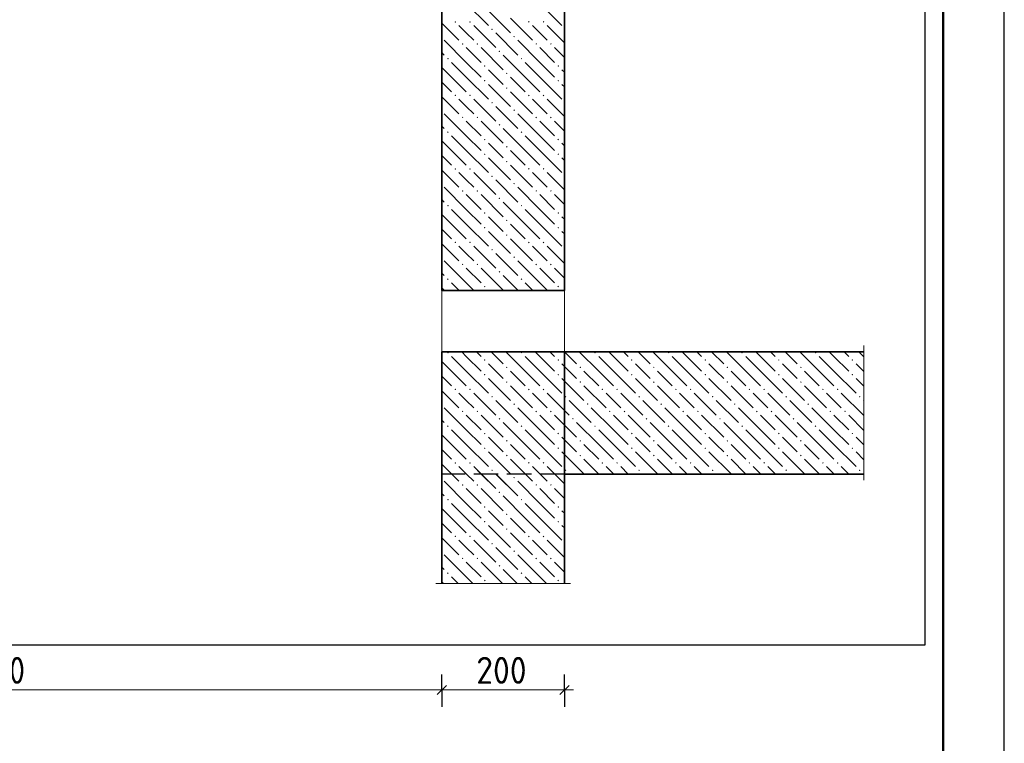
# Model space of a CAD drawing. Header units: millimetres. Extents: x 0 to 21000, y 0 to 14855.
# Tile 20 of 25: x 16983 to 21000, y 6987 to 9941. Entities that reach past the tile are written whole.
import ezdxf

# ---------------------------------------------------------------- set-up
doc = ezdxf.new("R2010")
doc.units = ezdxf.units.MM
doc.linetypes.add('______2', pattern=[135, 100, -35])
doc.layers.add('Standard', color=7, linetype='Continuous', lineweight=25)
doc.layers.add('Размерная линия_ общее', color=7, linetype='Continuous', lineweight=13)
doc.layers.add('ЖБ Перекрытие верхний уровень', color=7, linetype='Continuous', lineweight=25, true_color=0xe0e0ff)
doc.layers.add('ЖБ Стена верхний уровень', color=7, linetype='Continuous', lineweight=25, true_color=0x006e00)
doc.layers.add('Размерная выноска', color=7, linetype='Continuous')
doc.styles.add('ISOCPEUR', font='txt')

msp = doc.modelspace()

# ---------------------------------------------------------------- hatches: boundary and pattern name
at = {"layer": 'ЖБ Перекрытие верхний уровень', "linetype": 'Continuous', "lineweight": 18, "transparency": 33554687}
for points in [[(18726.8, 8581.9), (18730, 8585.2), (18733.3, 8581.9), (18730, 8578.7)], [(19026.8, 8581.9), (19030, 8585.2), (19033.3, 8581.9), (19030, 8578.7)], [(19326.8, 8581.9), (19330, 8585.2), (19333.3, 8581.9), (19330, 8578.7)], [(19626.8, 8581.9), (19630, 8585.2), (19633.3, 8581.9), (19630, 8578.7)], [(19926.8, 8581.9), (19930, 8585.2), (19933.3, 8581.9), (19930, 8578.7)], [(20226.8, 8581.9), (20230, 8585.2), (20233.3, 8581.9), (20230, 8578.7)], [(18876.8, 8551.9), (18880, 8555.2), (18883.3, 8551.9), (18880, 8548.7)], [(18966.8, 8521.9), (18970, 8525.2), (18973.3, 8521.9), (18970, 8518.7)], [(19176.8, 8551.9), (19180, 8555.2), (19183.3, 8551.9), (19180, 8548.7)], [(19266.8, 8521.9), (19270, 8525.2), (19273.3, 8521.9), (19270, 8518.7)], [(19476.8, 8551.9), (19480, 8555.2), (19483.3, 8551.9), (19480, 8548.7)], [(19566.8, 8521.9), (19570, 8525.2), (19573.3, 8521.9), (19570, 8518.7)], [(19776.8, 8551.9), (19780, 8555.2), (19783.3, 8551.9), (19780, 8548.7)], [(19866.8, 8521.9), (19870, 8525.2), (19873.3, 8521.9), (19870, 8518.7)], [(20076.8, 8551.9), (20080, 8555.2), (20083.3, 8551.9), (20080, 8548.7)], [(20166.8, 8521.9), (20170, 8525.2), (20173.3, 8521.9), (20170, 8518.7)], [(20376.8, 8551.9), (20380, 8555.2), (20383.3, 8551.9), (20380, 8548.7)], [(18876.8, 8491.9), (18880, 8495.2), (18883.3, 8491.9), (18880, 8488.7)], [(19176.8, 8491.9), (19180, 8495.2), (19183.3, 8491.9), (19180, 8488.7)], [(19476.8, 8491.9), (19480, 8495.2), (19483.3, 8491.9), (19480, 8488.7)], [(19776.8, 8491.9), (19780, 8495.2), (19783.3, 8491.9), (19780, 8488.7)], [(20076.8, 8491.9), (20080, 8495.2), (20083.3, 8491.9), (20080, 8488.7)], [(20376.8, 8491.9), (20380, 8495.2), (20383.3, 8491.9), (20380, 8488.7)], [(18966.8, 8461.9), (18970, 8465.2), (18973.3, 8461.9), (18970, 8458.7)], [(19266.8, 8461.9), (19270, 8465.2), (19273.3, 8461.9), (19270, 8458.7)], [(19566.8, 8461.9), (19570, 8465.2), (19573.3, 8461.9), (19570, 8458.7)], [(19866.8, 8461.9), (19870, 8465.2), (19873.3, 8461.9), (19870, 8458.7)], [(20166.8, 8461.9), (20170, 8465.2), (20173.3, 8461.9), (20170, 8458.7)], [(18756.8, 8431.9), (18760, 8435.2), (18763.3, 8431.9), (18760, 8428.7)], [(18816.8, 8431.9), (18820, 8435.2), (18823.3, 8431.9), (18820, 8428.7)], [(18906.8, 8401.9), (18910, 8405.2), (18913.3, 8401.9), (18910, 8398.7)], [(19056.8, 8431.9), (19060, 8435.2), (19063.3, 8431.9), (19060, 8428.7)], [(19116.8, 8431.9), (19120, 8435.2), (19123.3, 8431.9), (19120, 8428.7)], [(19206.8, 8401.9), (19210, 8405.2), (19213.3, 8401.9), (19210, 8398.7)], [(19356.8, 8431.9), (19360, 8435.2), (19363.3, 8431.9), (19360, 8428.7)], [(19416.8, 8431.9), (19420, 8435.2), (19423.3, 8431.9), (19420, 8428.7)], [(19506.8, 8401.9), (19510, 8405.2), (19513.3, 8401.9), (19510, 8398.7)], [(19656.8, 8431.9), (19660, 8435.2), (19663.3, 8431.9), (19660, 8428.7)], [(19716.8, 8431.9), (19720, 8435.2), (19723.3, 8431.9), (19720, 8428.7)], [(19806.8, 8401.9), (19810, 8405.2), (19813.3, 8401.9), (19810, 8398.7)], [(19956.8, 8431.9), (19960, 8435.2), (19963.3, 8431.9), (19960, 8428.7)], [(20016.8, 8431.9), (20020, 8435.2), (20023.3, 8431.9), (20020, 8428.7)], [(20106.8, 8401.9), (20110, 8405.2), (20113.3, 8401.9), (20110, 8398.7)], [(20256.8, 8431.9), (20260, 8435.2), (20263.3, 8431.9), (20260, 8428.7)], [(20316.8, 8431.9), (20320, 8435.2), (20323.3, 8431.9), (20320, 8428.7)], [(20406.8, 8401.9), (20410, 8405.2), (20413.3, 8401.9), (20410, 8398.7)], [(18996.8, 8371.9), (19000, 8375.2), (19003.3, 8371.9), (19000, 8368.7)], [(19296.8, 8371.9), (19300, 8375.2), (19303.3, 8371.9), (19300, 8368.7)], [(19596.8, 8371.9), (19600, 8375.2), (19603.3, 8371.9), (19600, 8368.7)], [(19896.8, 8371.9), (19900, 8375.2), (19903.3, 8371.9), (19900, 8368.7)], [(20196.8, 8371.9), (20200, 8375.2), (20203.3, 8371.9), (20200, 8368.7)], [(18786.8, 8341.9), (18790, 8345.2), (18793.3, 8341.9), (18790, 8338.7)], [(18846.8, 8341.9), (18850, 8345.2), (18853.3, 8341.9), (18850, 8338.7)], [(19086.8, 8341.9), (19090, 8345.2), (19093.3, 8341.9), (19090, 8338.7)], [(19146.8, 8341.9), (19150, 8345.2), (19153.3, 8341.9), (19150, 8338.7)], [(19386.8, 8341.9), (19390, 8345.2), (19393.3, 8341.9), (19390, 8338.7)], [(19446.8, 8341.9), (19450, 8345.2), (19453.3, 8341.9), (19450, 8338.7)], [(19686.8, 8341.9), (19690, 8345.2), (19693.3, 8341.9), (19690, 8338.7)], [(19746.8, 8341.9), (19750, 8345.2), (19753.3, 8341.9), (19750, 8338.7)], [(19986.8, 8341.9), (19990, 8345.2), (19993.3, 8341.9), (19990, 8338.7)], [(20046.8, 8341.9), (20050, 8345.2), (20053.3, 8341.9), (20050, 8338.7)], [(20286.8, 8341.9), (20290, 8345.2), (20293.3, 8341.9), (20290, 8338.7)], [(20346.8, 8341.9), (20350, 8345.2), (20353.3, 8341.9), (20350, 8338.7)], [(18726.8, 8281.9), (18730, 8285.2), (18733.3, 8281.9), (18730, 8278.7)], [(18936.8, 8311.9), (18940, 8315.2), (18943.3, 8311.9), (18940, 8308.7)], [(19026.8, 8281.9), (19030, 8285.2), (19033.3, 8281.9), (19030, 8278.7)], [(19236.8, 8311.9), (19240, 8315.2), (19243.3, 8311.9), (19240, 8308.7)], [(19326.8, 8281.9), (19330, 8285.2), (19333.3, 8281.9), (19330, 8278.7)], [(19536.8, 8311.9), (19540, 8315.2), (19543.3, 8311.9), (19540, 8308.7)], [(19626.8, 8281.9), (19630, 8285.2), (19633.3, 8281.9), (19630, 8278.7)], [(19836.8, 8311.9), (19840, 8315.2), (19843.3, 8311.9), (19840, 8308.7)], [(19926.8, 8281.9), (19930, 8285.2), (19933.3, 8281.9), (19930, 8278.7)], [(20136.8, 8311.9), (20140, 8315.2), (20143.3, 8311.9), (20140, 8308.7)], [(20226.8, 8281.9), (20230, 8285.2), (20233.3, 8281.9), (20230, 8278.7)], [(18876.8, 8251.9), (18880, 8255.2), (18883.3, 8251.9), (18880, 8248.7)], [(19176.8, 8251.9), (19180, 8255.2), (19183.3, 8251.9), (19180, 8248.7)], [(19476.8, 8251.9), (19480, 8255.2), (19483.3, 8251.9), (19480, 8248.7)], [(19776.8, 8251.9), (19780, 8255.2), (19783.3, 8251.9), (19780, 8248.7)], [(20076.8, 8251.9), (20080, 8255.2), (20083.3, 8251.9), (20080, 8248.7)], [(20376.8, 8251.9), (20380, 8255.2), (20383.3, 8251.9), (20380, 8248.7)], [(18966.8, 8221.9), (18970, 8225.2), (18973.3, 8221.9), (18970, 8218.7)], [(19266.8, 8221.9), (19270, 8225.2), (19273.3, 8221.9), (19270, 8218.7)], [(19566.8, 8221.9), (19570, 8225.2), (19573.3, 8221.9), (19570, 8218.7)], [(19866.8, 8221.9), (19870, 8225.2), (19873.3, 8221.9), (19870, 8218.7)], [(20166.8, 8221.9), (20170, 8225.2), (20173.3, 8221.9), (20170, 8218.7)], [(18876.8, 8191.9), (18880, 8195.2), (18883.3, 8191.9), (18880, 8188.7)], [(18966.8, 8161.9), (18970, 8165.2), (18973.3, 8161.9), (18970, 8158.7)], [(19176.8, 8191.9), (19180, 8195.2), (19183.3, 8191.9), (19180, 8188.7)], [(19266.8, 8161.9), (19270, 8165.2), (19273.3, 8161.9), (19270, 8158.7)], [(19476.8, 8191.9), (19480, 8195.2), (19483.3, 8191.9), (19480, 8188.7)], [(19566.8, 8161.9), (19570, 8165.2), (19573.3, 8161.9), (19570, 8158.7)], [(19776.8, 8191.9), (19780, 8195.2), (19783.3, 8191.9), (19780, 8188.7)], [(19866.8, 8161.9), (19870, 8165.2), (19873.3, 8161.9), (19870, 8158.7)], [(20076.8, 8191.9), (20080, 8195.2), (20083.3, 8191.9), (20080, 8188.7)], [(20166.8, 8161.9), (20170, 8165.2), (20173.3, 8161.9), (20170, 8158.7)], [(20376.8, 8191.9), (20380, 8195.2), (20383.3, 8191.9), (20380, 8188.7)], [(18756.8, 8131.9), (18760, 8135.2), (18763.3, 8131.9), (18760, 8128.7)], [(18816.8, 8131.9), (18820, 8135.2), (18823.3, 8131.9), (18820, 8128.7)], [(19056.8, 8131.9), (19060, 8135.2), (19063.3, 8131.9), (19060, 8128.7)], [(19116.8, 8131.9), (19120, 8135.2), (19123.3, 8131.9), (19120, 8128.7)], [(19356.8, 8131.9), (19360, 8135.2), (19363.3, 8131.9), (19360, 8128.7)], [(19416.8, 8131.9), (19420, 8135.2), (19423.3, 8131.9), (19420, 8128.7)], [(19656.8, 8131.9), (19660, 8135.2), (19663.3, 8131.9), (19660, 8128.7)], [(19716.8, 8131.9), (19720, 8135.2), (19723.3, 8131.9), (19720, 8128.7)], [(19956.8, 8131.9), (19960, 8135.2), (19963.3, 8131.9), (19960, 8128.7)], [(20016.8, 8131.9), (20020, 8135.2), (20023.3, 8131.9), (20020, 8128.7)], [(20256.8, 8131.9), (20260, 8135.2), (20263.3, 8131.9), (20260, 8128.7)], [(20316.8, 8131.9), (20320, 8135.2), (20323.3, 8131.9), (20320, 8128.7)], [(18906.8, 8101.9), (18910, 8105.2), (18913.3, 8101.9), (18910, 8098.7)], [(19206.8, 8101.9), (19210, 8105.2), (19213.3, 8101.9), (19210, 8098.7)], [(19506.8, 8101.9), (19510, 8105.2), (19513.3, 8101.9), (19510, 8098.7)], [(19806.8, 8101.9), (19810, 8105.2), (19813.3, 8101.9), (19810, 8098.7)], [(20106.8, 8101.9), (20110, 8105.2), (20113.3, 8101.9), (20110, 8098.7)], [(20406.8, 8101.9), (20410, 8105.2), (20413.3, 8101.9), (20410, 8098.7)]]:
    msp.add_hatch(color=7, dxfattribs=at).paths.add_polyline_path(points, flags=16)
at = {"layer": 'ЖБ Стена верхний уровень', "linetype": 'Continuous', "lineweight": 18, "transparency": 33554687}
for points in [[(18756.8, 9931.9), (18760, 9935.2), (18763.3, 9931.9), (18760, 9928.7)], [(18816.8, 9931.9), (18820, 9935.2), (18823.3, 9931.9), (18820, 9928.7)], [(19056.8, 9931.9), (19060, 9935.2), (19063.3, 9931.9), (19060, 9928.7)], [(19116.8, 9931.9), (19120, 9935.2), (19123.3, 9931.9), (19120, 9928.7)], [(18906.8, 9901.9), (18910, 9905.2), (18913.3, 9901.9), (18910, 9898.7)], [(18786.8, 9841.9), (18790, 9845.2), (18793.3, 9841.9), (18790, 9838.7)], [(18846.8, 9841.9), (18850, 9845.2), (18853.3, 9841.9), (18850, 9838.7)], [(18996.8, 9871.9), (19000, 9875.2), (19003.3, 9871.9), (19000, 9868.7)], [(19086.8, 9841.9), (19090, 9845.2), (19093.3, 9841.9), (19090, 9838.7)], [(19146.8, 9841.9), (19150, 9845.2), (19153.3, 9841.9), (19150, 9838.7)], [(18936.8, 9811.9), (18940, 9815.2), (18943.3, 9811.9), (18940, 9808.7)], [(18726.8, 9781.9), (18730, 9785.2), (18733.3, 9781.9), (18730, 9778.7)], [(19026.8, 9781.9), (19030, 9785.2), (19033.3, 9781.9), (19030, 9778.7)], [(18876.8, 9751.9), (18880, 9755.2), (18883.3, 9751.9), (18880, 9748.7)], [(18966.8, 9721.9), (18970, 9725.2), (18973.3, 9721.9), (18970, 9718.7)], [(19176.8, 9751.9), (19180, 9755.2), (19183.3, 9751.9), (19180, 9748.7)], [(18876.8, 9691.9), (18880, 9695.2), (18883.3, 9691.9), (18880, 9688.7)], [(19176.8, 9691.9), (19180, 9695.2), (19183.3, 9691.9), (19180, 9688.7)], [(18966.8, 9661.9), (18970, 9665.2), (18973.3, 9661.9), (18970, 9658.7)], [(18756.8, 9631.9), (18760, 9635.2), (18763.3, 9631.9), (18760, 9628.7)], [(18816.8, 9631.9), (18820, 9635.2), (18823.3, 9631.9), (18820, 9628.7)], [(18906.8, 9601.9), (18910, 9605.2), (18913.3, 9601.9), (18910, 9598.7)], [(19056.8, 9631.9), (19060, 9635.2), (19063.3, 9631.9), (19060, 9628.7)], [(19116.8, 9631.9), (19120, 9635.2), (19123.3, 9631.9), (19120, 9628.7)], [(18996.8, 9571.9), (19000, 9575.2), (19003.3, 9571.9), (19000, 9568.7)], [(18786.8, 9541.9), (18790, 9545.2), (18793.3, 9541.9), (18790, 9538.7)], [(18846.8, 9541.9), (18850, 9545.2), (18853.3, 9541.9), (18850, 9538.7)], [(19086.8, 9541.9), (19090, 9545.2), (19093.3, 9541.9), (19090, 9538.7)], [(19146.8, 9541.9), (19150, 9545.2), (19153.3, 9541.9), (19150, 9538.7)], [(18726.8, 9481.9), (18730, 9485.2), (18733.3, 9481.9), (18730, 9478.7)], [(18936.8, 9511.9), (18940, 9515.2), (18943.3, 9511.9), (18940, 9508.7)], [(19026.8, 9481.9), (19030, 9485.2), (19033.3, 9481.9), (19030, 9478.7)], [(18876.8, 9451.9), (18880, 9455.2), (18883.3, 9451.9), (18880, 9448.7)], [(19176.8, 9451.9), (19180, 9455.2), (19183.3, 9451.9), (19180, 9448.7)], [(18966.8, 9421.9), (18970, 9425.2), (18973.3, 9421.9), (18970, 9418.7)], [(18876.8, 9391.9), (18880, 9395.2), (18883.3, 9391.9), (18880, 9388.7)], [(18966.8, 9361.9), (18970, 9365.2), (18973.3, 9361.9), (18970, 9358.7)], [(19176.8, 9391.9), (19180, 9395.2), (19183.3, 9391.9), (19180, 9388.7)], [(18756.8, 9331.9), (18760, 9335.2), (18763.3, 9331.9), (18760, 9328.7)], [(18816.8, 9331.9), (18820, 9335.2), (18823.3, 9331.9), (18820, 9328.7)], [(19056.8, 9331.9), (19060, 9335.2), (19063.3, 9331.9), (19060, 9328.7)], [(19116.8, 9331.9), (19120, 9335.2), (19123.3, 9331.9), (19120, 9328.7)], [(18906.8, 9301.9), (18910, 9305.2), (18913.3, 9301.9), (18910, 9298.7)], [(18786.8, 9241.9), (18790, 9245.2), (18793.3, 9241.9), (18790, 9238.7)], [(18846.8, 9241.9), (18850, 9245.2), (18853.3, 9241.9), (18850, 9238.7)], [(18996.8, 9271.9), (19000, 9275.2), (19003.3, 9271.9), (19000, 9268.7)], [(19086.8, 9241.9), (19090, 9245.2), (19093.3, 9241.9), (19090, 9238.7)], [(19146.8, 9241.9), (19150, 9245.2), (19153.3, 9241.9), (19150, 9238.7)], [(18936.8, 9211.9), (18940, 9215.2), (18943.3, 9211.9), (18940, 9208.7)], [(18726.8, 9181.9), (18730, 9185.2), (18733.3, 9181.9), (18730, 9178.7)], [(19026.8, 9181.9), (19030, 9185.2), (19033.3, 9181.9), (19030, 9178.7)], [(18876.8, 9151.9), (18880, 9155.2), (18883.3, 9151.9), (18880, 9148.7)], [(18966.8, 9121.9), (18970, 9125.2), (18973.3, 9121.9), (18970, 9118.7)], [(19176.8, 9151.9), (19180, 9155.2), (19183.3, 9151.9), (19180, 9148.7)], [(18876.8, 9091.9), (18880, 9095.2), (18883.3, 9091.9), (18880, 9088.7)], [(19176.8, 9091.9), (19180, 9095.2), (19183.3, 9091.9), (19180, 9088.7)], [(18966.8, 9061.9), (18970, 9065.2), (18973.3, 9061.9), (18970, 9058.7)], [(18756.8, 9031.9), (18760, 9035.2), (18763.3, 9031.9), (18760, 9028.7)], [(18816.8, 9031.9), (18820, 9035.2), (18823.3, 9031.9), (18820, 9028.7)], [(18906.8, 9001.9), (18910, 9005.2), (18913.3, 9001.9), (18910, 8998.7)], [(19056.8, 9031.9), (19060, 9035.2), (19063.3, 9031.9), (19060, 9028.7)], [(19116.8, 9031.9), (19120, 9035.2), (19123.3, 9031.9), (19120, 9028.7)], [(18996.8, 8971.9), (19000, 8975.2), (19003.3, 8971.9), (19000, 8968.7)], [(18786.8, 8941.9), (18790, 8945.2), (18793.3, 8941.9), (18790, 8938.7)], [(18846.8, 8941.9), (18850, 8945.2), (18853.3, 8941.9), (18850, 8938.7)], [(19086.8, 8941.9), (19090, 8945.2), (19093.3, 8941.9), (19090, 8938.7)], [(19146.8, 8941.9), (19150, 8945.2), (19153.3, 8941.9), (19150, 8938.7)], [(18726.8, 8881.9), (18730, 8885.2), (18733.3, 8881.9), (18730, 8878.7)], [(18936.8, 8911.9), (18940, 8915.2), (18943.3, 8911.9), (18940, 8908.7)], [(19026.8, 8881.9), (19030, 8885.2), (19033.3, 8881.9), (19030, 8878.7)], [(18876.8, 8851.9), (18880, 8855.2), (18883.3, 8851.9), (18880, 8848.7)], [(19176.8, 8851.9), (19180, 8855.2), (19183.3, 8851.9), (19180, 8848.7)], [(18726.8, 8581.9), (18730, 8585.2), (18733.3, 8581.9), (18730, 8578.7)], [(19026.8, 8581.9), (19030, 8585.2), (19033.3, 8581.9), (19030, 8578.7)], [(18876.8, 8551.9), (18880, 8555.2), (18883.3, 8551.9), (18880, 8548.7)], [(18966.8, 8521.9), (18970, 8525.2), (18973.3, 8521.9), (18970, 8518.7)], [(19176.8, 8551.9), (19180, 8555.2), (19183.3, 8551.9), (19180, 8548.7)], [(18876.8, 8491.9), (18880, 8495.2), (18883.3, 8491.9), (18880, 8488.7)], [(19176.8, 8491.9), (19180, 8495.2), (19183.3, 8491.9), (19180, 8488.7)], [(18966.8, 8461.9), (18970, 8465.2), (18973.3, 8461.9), (18970, 8458.7)], [(18756.8, 8431.9), (18760, 8435.2), (18763.3, 8431.9), (18760, 8428.7)], [(18816.8, 8431.9), (18820, 8435.2), (18823.3, 8431.9), (18820, 8428.7)], [(18906.8, 8401.9), (18910, 8405.2), (18913.3, 8401.9), (18910, 8398.7)], [(19056.8, 8431.9), (19060, 8435.2), (19063.3, 8431.9), (19060, 8428.7)], [(19116.8, 8431.9), (19120, 8435.2), (19123.3, 8431.9), (19120, 8428.7)], [(18996.8, 8371.9), (19000, 8375.2), (19003.3, 8371.9), (19000, 8368.7)], [(18786.8, 8341.9), (18790, 8345.2), (18793.3, 8341.9), (18790, 8338.7)], [(18846.8, 8341.9), (18850, 8345.2), (18853.3, 8341.9), (18850, 8338.7)], [(19086.8, 8341.9), (19090, 8345.2), (19093.3, 8341.9), (19090, 8338.7)], [(19146.8, 8341.9), (19150, 8345.2), (19153.3, 8341.9), (19150, 8338.7)], [(18726.8, 8281.9), (18730, 8285.2), (18733.3, 8281.9), (18730, 8278.7)], [(18936.8, 8311.9), (18940, 8315.2), (18943.3, 8311.9), (18940, 8308.7)], [(19026.8, 8281.9), (19030, 8285.2), (19033.3, 8281.9), (19030, 8278.7)], [(18876.8, 8251.9), (18880, 8255.2), (18883.3, 8251.9), (18880, 8248.7)], [(19176.8, 8251.9), (19180, 8255.2), (19183.3, 8251.9), (19180, 8248.7)], [(18966.8, 8221.9), (18970, 8225.2), (18973.3, 8221.9), (18970, 8218.7)], [(18876.8, 8191.9), (18880, 8195.2), (18883.3, 8191.9), (18880, 8188.7)], [(18966.8, 8161.9), (18970, 8165.2), (18973.3, 8161.9), (18970, 8158.7)], [(19176.8, 8191.9), (19180, 8195.2), (19183.3, 8191.9), (19180, 8188.7)], [(18756.8, 8131.9), (18760, 8135.2), (18763.3, 8131.9), (18760, 8128.7)], [(18816.8, 8131.9), (18820, 8135.2), (18823.3, 8131.9), (18820, 8128.7)], [(19056.8, 8131.9), (19060, 8135.2), (19063.3, 8131.9), (19060, 8128.7)], [(19116.8, 8131.9), (19120, 8135.2), (19123.3, 8131.9), (19120, 8128.7)], [(18906.8, 8101.9), (18910, 8105.2), (18913.3, 8101.9), (18910, 8098.7)], [(18996.8, 8071.9), (19000, 8075.2), (19003.3, 8071.9), (19000, 8068.7)], [(18996.8, 8071.9), (19000, 8075.2), (19003.3, 8071.9), (19000, 8068.7)], [(18786.8, 8041.9), (18790, 8045.2), (18793.3, 8041.9), (18790, 8038.7)], [(18786.8, 8041.9), (18790, 8045.2), (18793.3, 8041.9), (18790, 8038.7)], [(18846.8, 8041.9), (18850, 8045.2), (18853.3, 8041.9), (18850, 8038.7)], [(18846.8, 8041.9), (18850, 8045.2), (18853.3, 8041.9), (18850, 8038.7)], [(19086.8, 8041.9), (19090, 8045.2), (19093.3, 8041.9), (19090, 8038.7)], [(19086.8, 8041.9), (19090, 8045.2), (19093.3, 8041.9), (19090, 8038.7)], [(19146.8, 8041.9), (19150, 8045.2), (19153.3, 8041.9), (19150, 8038.7)], [(19146.8, 8041.9), (19150, 8045.2), (19153.3, 8041.9), (19150, 8038.7)], [(18936.8, 8011.9), (18940, 8015.2), (18943.3, 8011.9), (18940, 8008.7)], [(18936.8, 8011.9), (18940, 8015.2), (18943.3, 8011.9), (18940, 8008.7)], [(18726.8, 7981.9), (18730, 7985.2), (18733.3, 7981.9), (18730, 7978.7)], [(18726.8, 7981.9), (18730, 7985.2), (18733.3, 7981.9), (18730, 7978.7)], [(18876.8, 7951.9), (18880, 7955.2), (18883.3, 7951.9), (18880, 7948.7)], [(18876.8, 7951.9), (18880, 7955.2), (18883.3, 7951.9), (18880, 7948.7)], [(19026.8, 7981.9), (19030, 7985.2), (19033.3, 7981.9), (19030, 7978.7)], [(19026.8, 7981.9), (19030, 7985.2), (19033.3, 7981.9), (19030, 7978.7)], [(19176.8, 7951.9), (19180, 7955.2), (19183.3, 7951.9), (19180, 7948.7)], [(19176.8, 7951.9), (19180, 7955.2), (19183.3, 7951.9), (19180, 7948.7)], [(18966.8, 7921.9), (18970, 7925.2), (18973.3, 7921.9), (18970, 7918.7)], [(18966.8, 7921.9), (18970, 7925.2), (18973.3, 7921.9), (18970, 7918.7)], [(18876.8, 7891.9), (18880, 7895.2), (18883.3, 7891.9), (18880, 7888.7)], [(18876.8, 7891.9), (18880, 7895.2), (18883.3, 7891.9), (18880, 7888.7)], [(19176.8, 7891.9), (19180, 7895.2), (19183.3, 7891.9), (19180, 7888.7)], [(19176.8, 7891.9), (19180, 7895.2), (19183.3, 7891.9), (19180, 7888.7)], [(18756.8, 7831.9), (18760, 7835.2), (18763.3, 7831.9), (18760, 7828.7)], [(18756.8, 7831.9), (18760, 7835.2), (18763.3, 7831.9), (18760, 7828.7)], [(18816.8, 7831.9), (18820, 7835.2), (18823.3, 7831.9), (18820, 7828.7)], [(18816.8, 7831.9), (18820, 7835.2), (18823.3, 7831.9), (18820, 7828.7)], [(18966.8, 7861.9), (18970, 7865.2), (18973.3, 7861.9), (18970, 7858.7)], [(18966.8, 7861.9), (18970, 7865.2), (18973.3, 7861.9), (18970, 7858.7)], [(19056.8, 7831.9), (19060, 7835.2), (19063.3, 7831.9), (19060, 7828.7)], [(19056.8, 7831.9), (19060, 7835.2), (19063.3, 7831.9), (19060, 7828.7)], [(19116.8, 7831.9), (19120, 7835.2), (19123.3, 7831.9), (19120, 7828.7)], [(19116.8, 7831.9), (19120, 7835.2), (19123.3, 7831.9), (19120, 7828.7)], [(18906.8, 7801.9), (18910, 7805.2), (18913.3, 7801.9), (18910, 7798.7)], [(18906.8, 7801.9), (18910, 7805.2), (18913.3, 7801.9), (18910, 7798.7)], [(18996.8, 7771.9), (19000, 7775.2), (19003.3, 7771.9), (19000, 7768.7)], [(18996.8, 7771.9), (19000, 7775.2), (19003.3, 7771.9), (19000, 7768.7)], [(18786.8, 7741.9), (18790, 7745.2), (18793.3, 7741.9), (18790, 7738.7)], [(18786.8, 7741.9), (18790, 7745.2), (18793.3, 7741.9), (18790, 7738.7)], [(18846.8, 7741.9), (18850, 7745.2), (18853.3, 7741.9), (18850, 7738.7)], [(18846.8, 7741.9), (18850, 7745.2), (18853.3, 7741.9), (18850, 7738.7)], [(18936.8, 7711.9), (18940, 7715.2), (18943.3, 7711.9), (18940, 7708.7)], [(18936.8, 7711.9), (18940, 7715.2), (18943.3, 7711.9), (18940, 7708.7)], [(19086.8, 7741.9), (19090, 7745.2), (19093.3, 7741.9), (19090, 7738.7)], [(19086.8, 7741.9), (19090, 7745.2), (19093.3, 7741.9), (19090, 7738.7)], [(19146.8, 7741.9), (19150, 7745.2), (19153.3, 7741.9), (19150, 7738.7)], [(19146.8, 7741.9), (19150, 7745.2), (19153.3, 7741.9), (19150, 7738.7)], [(18726.8, 7681.9), (18730, 7685.2), (18733.3, 7681.9), (18730, 7678.7)], [(18726.8, 7681.9), (18730, 7685.2), (18733.3, 7681.9), (18730, 7678.7)], [(19026.8, 7681.9), (19030, 7685.2), (19033.3, 7681.9), (19030, 7678.7)], [(19026.8, 7681.9), (19030, 7685.2), (19033.3, 7681.9), (19030, 7678.7)], [(18876.8, 7651.9), (18880, 7655.2), (18883.3, 7651.9), (18880, 7648.7)], [(18876.8, 7651.9), (18880, 7655.2), (18883.3, 7651.9), (18880, 7648.7)], [(19176.8, 7651.9), (19180, 7655.2), (19183.3, 7651.9), (19180, 7648.7)], [(19176.8, 7651.9), (19180, 7655.2), (19183.3, 7651.9), (19180, 7648.7)]]:
    msp.add_hatch(color=7, dxfattribs=at).paths.add_polyline_path(points, flags=16)

# ---------------------------------------------------------------- linework, layer by layer
at = {"layer": 'Standard', "color": 7, "linetype": 'Continuous', "lineweight": 13, "transparency": 33554687}
msp.add_lwpolyline([(0, 14855), (0, 1100), (21000, 1100), (21000, 14855)], dxfattribs=at)
at = {"layer": 'Standard', "color": 7, "linetype": 'Continuous', "lineweight": 25, "transparency": 33554687}
msp.add_lwpolyline([(0, 0), (21000, 0), (21000, 14850), (0, 14850), (0, 0)], close=True, dxfattribs=at)
at = {"layer": 'Standard', "color": 7, "linetype": 'Continuous', "lineweight": 50, "transparency": 33554687}
msp.add_lwpolyline([(1000, 14600), (20750, 14600), (20750, 250), (1000, 250), (1000, 14600)], close=True, dxfattribs=at)
at = {"layer": 'Standard', "color": 254, "linetype": 'Continuous', "lineweight": 25, "true_color": 0xc4c4ff, "transparency": 33554687}
msp.add_lwpolyline([(1723.9, 7389.9), (20677.2, 7389.9), (20677.2, 13471.1), (1723.9, 13471.1), (1723.9, 7389.9)], dxfattribs=at)
at = {"layer": 'ЖБ Перекрытие верхний уровень', "color": 7, "linetype": 'Continuous', "lineweight": 35, "transparency": 33554687}
for p, q in [((18705.4, 8585.9), (18705.4, 8085.9)), ((20427.2, 8585.9), (18705.4, 8585.9)), ((19205.4, 8085.9), (20427.2, 8085.9))]:
    msp.add_line(p, q, dxfattribs=at)
at = {"layer": 'ЖБ Перекрытие верхний уровень', "color": 9, "linetype": 'Continuous', "lineweight": 18, "true_color": 0xc7c7c7, "transparency": 33554687}
for p, q in [((18745, 8566.9), (18805, 8506.9)), ((18805, 8566.9), (18786, 8585.9)), ((18805, 8566.9), (18865, 8506.9)), ((18846, 8585.9), (18865, 8566.9)), ((18906, 8585.9), (18955, 8536.9)), ((19045, 8506.9), (18966, 8585.9)), ((19045, 8566.9), (19105, 8506.9)), ((19105, 8566.9), (19086, 8585.9)), ((19105, 8566.9), (19165, 8506.9)), ((19146, 8585.9), (19165, 8566.9)), ((19206, 8585.9), (19255, 8536.9)), ((19345, 8506.9), (19266, 8585.9)), ((19345, 8566.9), (19405, 8506.9)), ((19405, 8566.9), (19386, 8585.9)), ((19405, 8566.9), (19465, 8506.9)), ((19446, 8585.9), (19465, 8566.9)), ((19506, 8585.9), (19555, 8536.9)), ((19645, 8506.9), (19566, 8585.9)), ((19645, 8566.9), (19705, 8506.9)), ((19705, 8566.9), (19686, 8585.9)), ((19705, 8566.9), (19765, 8506.9)), ((19746, 8585.9), (19765, 8566.9)), ((19806, 8585.9), (19855, 8536.9)), ((19945, 8506.9), (19866, 8585.9)), ((19945, 8566.9), (20005, 8506.9)), ((20005, 8566.9), (19986, 8585.9)), ((20005, 8566.9), (20065, 8506.9)), ((20046, 8585.9), (20065, 8566.9)), ((20106, 8585.9), (20155, 8536.9)), ((20245, 8506.9), (20166, 8585.9)), ((20245, 8566.9), (20305, 8506.9)), ((20305, 8566.9), (20286, 8585.9)), ((20305, 8566.9), (20365, 8506.9)), ((20346, 8585.9), (20365, 8566.9)), ((20406, 8585.9), (20427.2, 8564.7)), ((18745, 8506.9), (18705.4, 8546.5)), ((18925, 8506.9), (18895, 8536.9)), ((19225, 8506.9), (19195, 8536.9)), ((19525, 8506.9), (19495, 8536.9)), ((19825, 8506.9), (19795, 8536.9)), ((20125, 8506.9), (20095, 8536.9)), ((20425, 8506.9), (20395, 8536.9)), ((18705.4, 8486.5), (18745, 8446.9)), ((18745, 8506.9), (18805, 8446.9)), ((18805, 8506.9), (18895, 8416.9)), ((18895, 8476.9), (18985, 8386.9)), ((18955, 8476.9), (18925, 8506.9)), ((18985, 8506.9), (19045, 8446.9)), ((19045, 8506.9), (19105, 8446.9)), ((19105, 8506.9), (19195, 8416.9)), ((19195, 8476.9), (19285, 8386.9)), ((19255, 8476.9), (19225, 8506.9)), ((19285, 8506.9), (19345, 8446.9)), ((19345, 8506.9), (19405, 8446.9)), ((19405, 8506.9), (19495, 8416.9)), ((19495, 8476.9), (19585, 8386.9)), ((19555, 8476.9), (19525, 8506.9)), ((19585, 8506.9), (19645, 8446.9)), ((19645, 8506.9), (19705, 8446.9)), ((19705, 8506.9), (19795, 8416.9)), ((19795, 8476.9), (19885, 8386.9)), ((19855, 8476.9), (19825, 8506.9)), ((19885, 8506.9), (19945, 8446.9)), ((19945, 8506.9), (20005, 8446.9)), ((20005, 8506.9), (20095, 8416.9)), ((20095, 8476.9), (20185, 8386.9)), ((20155, 8476.9), (20125, 8506.9)), ((20185, 8506.9), (20245, 8446.9)), ((20245, 8506.9), (20305, 8446.9)), ((20305, 8506.9), (20395, 8416.9)), ((20395, 8476.9), (20427.2, 8444.7)), ((20427.2, 8504.7), (20425, 8506.9)), ((18985, 8446.9), (19075, 8356.9)), ((19285, 8446.9), (19375, 8356.9)), ((19585, 8446.9), (19675, 8356.9)), ((19885, 8446.9), (19975, 8356.9)), ((20185, 8446.9), (20275, 8356.9)), ((18705.4, 8426.5), (18775, 8356.9)), ((18805, 8386.9), (18775, 8416.9)), ((18835, 8416.9), (18925, 8326.9)), ((19105, 8386.9), (19075, 8416.9)), ((19135, 8416.9), (19225, 8326.9)), ((19405, 8386.9), (19375, 8416.9)), ((19435, 8416.9), (19525, 8326.9)), ((19705, 8386.9), (19675, 8416.9)), ((19735, 8416.9), (19825, 8326.9)), ((20005, 8386.9), (19975, 8416.9)), ((20035, 8416.9), (20125, 8326.9)), ((20305, 8386.9), (20275, 8416.9)), ((20335, 8416.9), (20425, 8326.9)), ((18805, 8266.9), (18715, 8356.9)), ((18835, 8356.9), (18805, 8386.9)), ((18925, 8386.9), (19015, 8296.9)), ((19105, 8266.9), (19015, 8356.9)), ((19135, 8356.9), (19105, 8386.9)), ((19225, 8386.9), (19315, 8296.9)), ((19405, 8266.9), (19315, 8356.9)), ((19435, 8356.9), (19405, 8386.9)), ((19525, 8386.9), (19615, 8296.9)), ((19705, 8266.9), (19615, 8356.9)), ((19735, 8356.9), (19705, 8386.9)), ((19825, 8386.9), (19915, 8296.9)), ((20005, 8266.9), (19915, 8356.9)), ((20035, 8356.9), (20005, 8386.9)), ((20125, 8386.9), (20215, 8296.9)), ((20305, 8266.9), (20215, 8356.9)), ((20335, 8356.9), (20305, 8386.9)), ((20425, 8386.9), (20427.2, 8384.7)), ((18805, 8326.9), (18865, 8266.9)), ((18865, 8326.9), (18955, 8236.9)), ((19105, 8326.9), (19165, 8266.9)), ((19165, 8326.9), (19255, 8236.9)), ((19405, 8326.9), (19465, 8266.9)), ((19465, 8326.9), (19555, 8236.9)), ((19705, 8326.9), (19765, 8266.9)), ((19765, 8326.9), (19855, 8236.9)), ((20005, 8326.9), (20065, 8266.9)), ((20065, 8326.9), (20155, 8236.9)), ((20305, 8326.9), (20365, 8266.9)), ((20365, 8326.9), (20427.2, 8264.7)), ((18705.4, 8306.5), (18715, 8296.9)), ((19045, 8206.9), (18955, 8296.9)), ((19345, 8206.9), (19255, 8296.9)), ((19645, 8206.9), (19555, 8296.9)), ((19945, 8206.9), (19855, 8296.9)), ((20245, 8206.9), (20155, 8296.9)), ((18745, 8206.9), (18705.4, 8246.5)), ((18745, 8266.9), (18805, 8206.9)), ((18805, 8266.9), (18865, 8206.9)), ((18925, 8206.9), (18895, 8236.9)), ((19045, 8266.9), (19105, 8206.9)), ((19105, 8266.9), (19165, 8206.9)), ((19225, 8206.9), (19195, 8236.9)), ((19345, 8266.9), (19405, 8206.9)), ((19405, 8266.9), (19465, 8206.9)), ((19525, 8206.9), (19495, 8236.9)), ((19645, 8266.9), (19705, 8206.9)), ((19705, 8266.9), (19765, 8206.9)), ((19825, 8206.9), (19795, 8236.9)), ((19945, 8266.9), (20005, 8206.9)), ((20005, 8266.9), (20065, 8206.9)), ((20125, 8206.9), (20095, 8236.9)), ((20245, 8266.9), (20305, 8206.9)), ((20305, 8266.9), (20365, 8206.9)), ((20425, 8206.9), (20395, 8236.9)), ((18745, 8206.9), (18805, 8146.9)), ((18805, 8206.9), (18895, 8116.9)), ((18955, 8176.9), (18925, 8206.9)), ((18985, 8206.9), (19045, 8146.9)), ((19045, 8206.9), (19105, 8146.9)), ((19105, 8206.9), (19195, 8116.9)), ((19255, 8176.9), (19225, 8206.9)), ((19285, 8206.9), (19345, 8146.9)), ((19345, 8206.9), (19405, 8146.9)), ((19405, 8206.9), (19495, 8116.9)), ((19555, 8176.9), (19525, 8206.9)), ((19585, 8206.9), (19645, 8146.9)), ((19645, 8206.9), (19705, 8146.9)), ((19705, 8206.9), (19795, 8116.9)), ((19855, 8176.9), (19825, 8206.9)), ((19885, 8206.9), (19945, 8146.9)), ((19945, 8206.9), (20005, 8146.9)), ((20005, 8206.9), (20095, 8116.9)), ((20155, 8176.9), (20125, 8206.9)), ((20185, 8206.9), (20245, 8146.9)), ((20245, 8206.9), (20305, 8146.9)), ((20305, 8206.9), (20395, 8116.9)), ((20427.2, 8204.7), (20425, 8206.9)), ((18705.4, 8186.5), (18745, 8146.9)), ((18895, 8176.9), (18985, 8086.9)), ((19195, 8176.9), (19285, 8086.9)), ((19495, 8176.9), (19585, 8086.9)), ((19795, 8176.9), (19885, 8086.9)), ((20095, 8176.9), (20185, 8086.9)), ((20395, 8176.9), (20427.2, 8144.7)), ((18705.4, 8126.5), (18746, 8085.9)), ((18805, 8086.9), (18775, 8116.9)), ((18835, 8116.9), (18866, 8085.9)), ((18985, 8146.9), (19046, 8085.9)), ((19105, 8086.9), (19075, 8116.9)), ((19135, 8116.9), (19166, 8085.9)), ((19285, 8146.9), (19346, 8085.9)), ((19405, 8086.9), (19375, 8116.9)), ((19435, 8116.9), (19466, 8085.9)), ((19585, 8146.9), (19646, 8085.9)), ((19705, 8086.9), (19675, 8116.9)), ((19735, 8116.9), (19766, 8085.9)), ((19885, 8146.9), (19946, 8085.9)), ((20005, 8086.9), (19975, 8116.9)), ((20035, 8116.9), (20066, 8085.9)), ((20185, 8146.9), (20246, 8085.9)), ((20305, 8086.9), (20275, 8116.9)), ((20335, 8116.9), (20366, 8085.9)), ((18806, 8085.9), (18805, 8086.9)), ((18925, 8086.9), (18926, 8085.9)), ((19106, 8085.9), (19105, 8086.9)), ((19225, 8086.9), (19226, 8085.9)), ((19406, 8085.9), (19405, 8086.9)), ((19525, 8086.9), (19526, 8085.9)), ((19706, 8085.9), (19705, 8086.9)), ((19825, 8086.9), (19826, 8085.9)), ((20006, 8085.9), (20005, 8086.9)), ((20125, 8086.9), (20126, 8085.9)), ((20306, 8085.9), (20305, 8086.9)), ((20425, 8086.9), (20426, 8085.9))]:
    msp.add_line(p, q, dxfattribs=at)
at = {"layer": 'ЖБ Стена верхний уровень', "color": 7, "linetype": 'Continuous', "lineweight": 35, "transparency": 33554687}
for p, q in [((18705.4, 12335.9), (18705.4, 8835.9)), ((19205.4, 8835.9), (19205.4, 12335.9)), ((18705.4, 8835.9), (19205.4, 8835.9)), ((18705.4, 8585.9), (18705.4, 7639.9)), ((19205.4, 8585.9), (18705.4, 8585.9)), ((19205.4, 7639.9), (19205.4, 8585.9)), ((18705.4, 8085.9), (18705.4, 7639.9)), ((19205.4, 7639.9), (19205.4, 8085.9))]:
    msp.add_line(p, q, dxfattribs=at)
at = {"layer": 'ЖБ Стена верхний уровень', "color": 251, "linetype": 'Continuous', "lineweight": 18, "true_color": 0x575757, "transparency": 33554687}
for p, q in [((18805, 10006.9), (18895, 9916.9)), ((19105, 10006.9), (19195, 9916.9)), ((18895, 9976.9), (18985, 9886.9)), ((18705.4, 9926.5), (18775, 9856.9)), ((18985, 9946.9), (19075, 9856.9)), ((18805, 9886.9), (18775, 9916.9)), ((18835, 9856.9), (18805, 9886.9)), ((18835, 9916.9), (18925, 9826.9)), ((18925, 9886.9), (19015, 9796.9)), ((19105, 9886.9), (19075, 9916.9)), ((19135, 9856.9), (19105, 9886.9)), ((19135, 9916.9), (19205.4, 9846.5)), ((18805, 9766.9), (18715, 9856.9)), ((19105, 9766.9), (19015, 9856.9)), ((18705.4, 9806.5), (18715, 9796.9)), ((18805, 9826.9), (18865, 9766.9)), ((18865, 9826.9), (18955, 9736.9)), ((19105, 9826.9), (19165, 9766.9)), ((19165, 9826.9), (19205.4, 9786.5)), ((18745, 9766.9), (18805, 9706.9)), ((18805, 9766.9), (18865, 9706.9)), ((19045, 9706.9), (18955, 9796.9)), ((19045, 9766.9), (19105, 9706.9)), ((19105, 9766.9), (19165, 9706.9)), ((18745, 9706.9), (18705.4, 9746.5)), ((18925, 9706.9), (18895, 9736.9)), ((19205.4, 9726.5), (19195, 9736.9)), ((18705.4, 9686.5), (18745, 9646.9)), ((18745, 9706.9), (18805, 9646.9)), ((18805, 9706.9), (18895, 9616.9)), ((18955, 9676.9), (18925, 9706.9)), ((18985, 9706.9), (19045, 9646.9)), ((19045, 9706.9), (19105, 9646.9)), ((19105, 9706.9), (19195, 9616.9)), ((18895, 9676.9), (18985, 9586.9)), ((18985, 9646.9), (19075, 9556.9)), ((19195, 9676.9), (19205.4, 9666.5)), ((18705.4, 9626.5), (18775, 9556.9)), ((18805, 9586.9), (18775, 9616.9)), ((18835, 9616.9), (18925, 9526.9)), ((19105, 9586.9), (19075, 9616.9)), ((19135, 9616.9), (19205.4, 9546.5)), ((18835, 9556.9), (18805, 9586.9)), ((18925, 9586.9), (19015, 9496.9)), ((19135, 9556.9), (19105, 9586.9)), ((18805, 9466.9), (18715, 9556.9)), ((18805, 9526.9), (18865, 9466.9)), ((18865, 9526.9), (18955, 9436.9)), ((19105, 9466.9), (19015, 9556.9)), ((19105, 9526.9), (19165, 9466.9)), ((19165, 9526.9), (19205.4, 9486.5)), ((18705.4, 9506.5), (18715, 9496.9)), ((19045, 9406.9), (18955, 9496.9)), ((18745, 9406.9), (18705.4, 9446.5)), ((18745, 9466.9), (18805, 9406.9)), ((18805, 9466.9), (18865, 9406.9)), ((19045, 9466.9), (19105, 9406.9)), ((19105, 9466.9), (19165, 9406.9)), ((18745, 9406.9), (18805, 9346.9)), ((18805, 9406.9), (18895, 9316.9)), ((18925, 9406.9), (18895, 9436.9)), ((18955, 9376.9), (18925, 9406.9)), ((18985, 9406.9), (19045, 9346.9)), ((19045, 9406.9), (19105, 9346.9)), ((19105, 9406.9), (19195, 9316.9)), ((19205.4, 9426.5), (19195, 9436.9)), ((18705.4, 9386.5), (18745, 9346.9)), ((18895, 9376.9), (18985, 9286.9)), ((19195, 9376.9), (19205.4, 9366.5)), ((18705.4, 9326.5), (18775, 9256.9)), ((18985, 9346.9), (19075, 9256.9)), ((18805, 9286.9), (18775, 9316.9)), ((18835, 9256.9), (18805, 9286.9)), ((18835, 9316.9), (18925, 9226.9)), ((18925, 9286.9), (19015, 9196.9)), ((19105, 9286.9), (19075, 9316.9)), ((19135, 9256.9), (19105, 9286.9)), ((19135, 9316.9), (19205.4, 9246.5)), ((18805, 9166.9), (18715, 9256.9)), ((19105, 9166.9), (19015, 9256.9)), ((18705.4, 9206.5), (18715, 9196.9)), ((18805, 9226.9), (18865, 9166.9)), ((18865, 9226.9), (18955, 9136.9)), ((19105, 9226.9), (19165, 9166.9)), ((19165, 9226.9), (19205.4, 9186.5)), ((18745, 9166.9), (18805, 9106.9)), ((18805, 9166.9), (18865, 9106.9)), ((19045, 9106.9), (18955, 9196.9)), ((19045, 9166.9), (19105, 9106.9)), ((19105, 9166.9), (19165, 9106.9)), ((18745, 9106.9), (18705.4, 9146.5)), ((18925, 9106.9), (18895, 9136.9)), ((19205.4, 9126.5), (19195, 9136.9)), ((18705.4, 9086.5), (18745, 9046.9)), ((18745, 9106.9), (18805, 9046.9)), ((18805, 9106.9), (18895, 9016.9)), ((18955, 9076.9), (18925, 9106.9)), ((18985, 9106.9), (19045, 9046.9)), ((19045, 9106.9), (19105, 9046.9)), ((19105, 9106.9), (19195, 9016.9)), ((18895, 9076.9), (18985, 8986.9)), ((18985, 9046.9), (19075, 8956.9)), ((19195, 9076.9), (19205.4, 9066.5)), ((18705.4, 9026.5), (18775, 8956.9)), ((18805, 8986.9), (18775, 9016.9)), ((18835, 9016.9), (18925, 8926.9)), ((19105, 8986.9), (19075, 9016.9)), ((19135, 9016.9), (19205.4, 8946.5)), ((18835, 8956.9), (18805, 8986.9)), ((18925, 8986.9), (19015, 8896.9)), ((19135, 8956.9), (19105, 8986.9)), ((18805, 8866.9), (18715, 8956.9)), ((18805, 8926.9), (18865, 8866.9)), ((18865, 8926.9), (18955, 8836.9)), ((19105, 8866.9), (19015, 8956.9)), ((19105, 8926.9), (19165, 8866.9)), ((19165, 8926.9), (19205.4, 8886.5)), ((18705.4, 8906.5), (18715, 8896.9)), ((19016, 8835.9), (18955, 8896.9)), ((18716, 8835.9), (18705.4, 8846.5)), ((18745, 8866.9), (18776, 8835.9)), ((18805, 8866.9), (18836, 8835.9)), ((19045, 8866.9), (19076, 8835.9)), ((19105, 8866.9), (19136, 8835.9)), ((18896, 8835.9), (18895, 8836.9)), ((19196, 8835.9), (19195, 8836.9)), ((18745, 8566.9), (18805, 8506.9)), ((18805, 8566.9), (18786, 8585.9)), ((18805, 8566.9), (18865, 8506.9)), ((18846, 8585.9), (18865, 8566.9)), ((18906, 8585.9), (18955, 8536.9)), ((19045, 8506.9), (18966, 8585.9)), ((19045, 8566.9), (19105, 8506.9)), ((19105, 8566.9), (19086, 8585.9)), ((19105, 8566.9), (19165, 8506.9)), ((19146, 8585.9), (19165, 8566.9)), ((18745, 8506.9), (18705.4, 8546.5)), ((18925, 8506.9), (18895, 8536.9)), ((19205.4, 8526.5), (19195, 8536.9)), ((18705.4, 8486.5), (18745, 8446.9)), ((18745, 8506.9), (18805, 8446.9)), ((18805, 8506.9), (18895, 8416.9)), ((18895, 8476.9), (18985, 8386.9)), ((18955, 8476.9), (18925, 8506.9)), ((18985, 8506.9), (19045, 8446.9)), ((19045, 8506.9), (19105, 8446.9)), ((19105, 8506.9), (19195, 8416.9)), ((19195, 8476.9), (19205.4, 8466.5)), ((18985, 8446.9), (19075, 8356.9)), ((18705.4, 8426.5), (18775, 8356.9)), ((18805, 8386.9), (18775, 8416.9)), ((18835, 8416.9), (18925, 8326.9)), ((19105, 8386.9), (19075, 8416.9)), ((19135, 8416.9), (19205.4, 8346.5)), ((18805, 8266.9), (18715, 8356.9)), ((18835, 8356.9), (18805, 8386.9)), ((18925, 8386.9), (19015, 8296.9)), ((19105, 8266.9), (19015, 8356.9)), ((19135, 8356.9), (19105, 8386.9)), ((18805, 8326.9), (18865, 8266.9)), ((18865, 8326.9), (18955, 8236.9)), ((19105, 8326.9), (19165, 8266.9)), ((19165, 8326.9), (19205.4, 8286.5)), ((18705.4, 8306.5), (18715, 8296.9)), ((19045, 8206.9), (18955, 8296.9)), ((18745, 8206.9), (18705.4, 8246.5)), ((18745, 8266.9), (18805, 8206.9)), ((18805, 8266.9), (18865, 8206.9)), ((18925, 8206.9), (18895, 8236.9)), ((19045, 8266.9), (19105, 8206.9)), ((19105, 8266.9), (19165, 8206.9)), ((19205.4, 8226.5), (19195, 8236.9)), ((18745, 8206.9), (18805, 8146.9)), ((18805, 8206.9), (18895, 8116.9)), ((18955, 8176.9), (18925, 8206.9)), ((18985, 8206.9), (19045, 8146.9)), ((19045, 8206.9), (19105, 8146.9)), ((19105, 8206.9), (19195, 8116.9)), ((18705.4, 8186.5), (18745, 8146.9)), ((18895, 8176.9), (18985, 8086.9)), ((19195, 8176.9), (19205.4, 8166.5)), ((18705.4, 8126.5), (18775, 8056.9)), ((18805, 8086.9), (18775, 8116.9)), ((18835, 8116.9), (18925, 8026.9)), ((18985, 8146.9), (19075, 8056.9)), ((19105, 8086.9), (19075, 8116.9)), ((19135, 8116.9), (19205.4, 8046.5)), ((18746, 8085.9), (18775, 8056.9)), ((18835, 8056.9), (18805, 8086.9)), ((18835, 8056.9), (18806, 8085.9)), ((18866, 8085.9), (18925, 8026.9)), ((18925, 8086.9), (19015, 7996.9)), ((18926, 8085.9), (19015, 7996.9)), ((19046, 8085.9), (19075, 8056.9)), ((19135, 8056.9), (19105, 8086.9)), ((19135, 8056.9), (19106, 8085.9)), ((19166, 8085.9), (19205.4, 8046.5)), ((18805, 7966.9), (18715, 8056.9)), ((18805, 7966.9), (18715, 8056.9)), ((19105, 7966.9), (19015, 8056.9)), ((19105, 7966.9), (19015, 8056.9)), ((18705.4, 8006.5), (18715, 7996.9)), ((18705.4, 8006.5), (18715, 7996.9)), ((18805, 8026.9), (18865, 7966.9)), ((18805, 8026.9), (18865, 7966.9)), ((18865, 8026.9), (18955, 7936.9)), ((18865, 8026.9), (18955, 7936.9)), ((19045, 7906.9), (18955, 7996.9)), ((19045, 7906.9), (18955, 7996.9)), ((19105, 8026.9), (19165, 7966.9)), ((19105, 8026.9), (19165, 7966.9)), ((19165, 8026.9), (19205.4, 7986.5)), ((19165, 8026.9), (19205.4, 7986.5)), ((18745, 7966.9), (18805, 7906.9)), ((18745, 7966.9), (18805, 7906.9)), ((18805, 7966.9), (18865, 7906.9)), ((18805, 7966.9), (18865, 7906.9)), ((19045, 7966.9), (19105, 7906.9)), ((19045, 7966.9), (19105, 7906.9)), ((19105, 7966.9), (19165, 7906.9)), ((19105, 7966.9), (19165, 7906.9)), ((18745, 7906.9), (18705.4, 7946.5)), ((18745, 7906.9), (18705.4, 7946.5)), ((18925, 7906.9), (18895, 7936.9)), ((18925, 7906.9), (18895, 7936.9)), ((19205.4, 7926.5), (19195, 7936.9)), ((19205.4, 7926.5), (19195, 7936.9)), ((18705.4, 7886.5), (18745, 7846.9)), ((18705.4, 7886.5), (18745, 7846.9)), ((18745, 7906.9), (18805, 7846.9)), ((18745, 7906.9), (18805, 7846.9)), ((18805, 7906.9), (18895, 7816.9)), ((18805, 7906.9), (18895, 7816.9)), ((18895, 7876.9), (18985, 7786.9)), ((18895, 7876.9), (18985, 7786.9)), ((18955, 7876.9), (18925, 7906.9)), ((18955, 7876.9), (18925, 7906.9)), ((18985, 7906.9), (19045, 7846.9)), ((18985, 7906.9), (19045, 7846.9)), ((19045, 7906.9), (19105, 7846.9)), ((19045, 7906.9), (19105, 7846.9)), ((19105, 7906.9), (19195, 7816.9)), ((19105, 7906.9), (19195, 7816.9)), ((19195, 7876.9), (19205.4, 7866.5)), ((19195, 7876.9), (19205.4, 7866.5)), ((18985, 7846.9), (19075, 7756.9)), ((18985, 7846.9), (19075, 7756.9)), ((18705.4, 7826.5), (18775, 7756.9)), ((18705.4, 7826.5), (18775, 7756.9)), ((18805, 7786.9), (18775, 7816.9)), ((18805, 7786.9), (18775, 7816.9)), ((18835, 7816.9), (18925, 7726.9)), ((18835, 7816.9), (18925, 7726.9)), ((19105, 7786.9), (19075, 7816.9)), ((19105, 7786.9), (19075, 7816.9)), ((19135, 7816.9), (19205.4, 7746.5)), ((19135, 7816.9), (19205.4, 7746.5)), ((18805, 7666.9), (18715, 7756.9)), ((18805, 7666.9), (18715, 7756.9)), ((18835, 7756.9), (18805, 7786.9)), ((18835, 7756.9), (18805, 7786.9)), ((18925, 7786.9), (19015, 7696.9)), ((18925, 7786.9), (19015, 7696.9)), ((19105, 7666.9), (19015, 7756.9)), ((19105, 7666.9), (19015, 7756.9)), ((19135, 7756.9), (19105, 7786.9)), ((19135, 7756.9), (19105, 7786.9)), ((18805, 7726.9), (18865, 7666.9)), ((18805, 7726.9), (18865, 7666.9)), ((18865, 7726.9), (18952, 7639.9)), ((18865, 7726.9), (18952, 7639.9)), ((19105, 7726.9), (19165, 7666.9)), ((19105, 7726.9), (19165, 7666.9)), ((19165, 7726.9), (19205.4, 7686.5)), ((19165, 7726.9), (19205.4, 7686.5)), ((18705.4, 7706.5), (18715, 7696.9)), ((18705.4, 7706.5), (18715, 7696.9)), ((19012, 7639.9), (18955, 7696.9)), ((19012, 7639.9), (18955, 7696.9)), ((18712, 7639.9), (18705.4, 7646.5)), ((18712, 7639.9), (18705.4, 7646.5)), ((18745, 7666.9), (18772, 7639.9)), ((18745, 7666.9), (18772, 7639.9)), ((18805, 7666.9), (18832, 7639.9)), ((18805, 7666.9), (18832, 7639.9)), ((19045, 7666.9), (19072, 7639.9)), ((19045, 7666.9), (19072, 7639.9)), ((19105, 7666.9), (19132, 7639.9)), ((19105, 7666.9), (19132, 7639.9))]:
    msp.add_line(p, q, dxfattribs=at)
at = {"layer": 'ЖБ Стена верхний уровень', "color": 7, "linetype": 'Continuous', "lineweight": 18, "transparency": 33554687}
for p, q in [((18705.4, 8585.9), (18705.4, 8835.9)), ((19205.4, 8835.9), (19205.4, 8585.9))]:
    msp.add_line(p, q, dxfattribs=at)
at = {"layer": 'ЖБ Стена верхний уровень', "color": 253, "linetype": '______2', "lineweight": -3, "true_color": 0xababab, "transparency": 33554687}
msp.add_line((19205.4, 8085.9), (18705.4, 8085.9), dxfattribs=at)
at = {"layer": 'Размерная выноска', "color": 7, "linetype": 'Continuous', "lineweight": 13, "transparency": 33554687}
for p, q in [((20427.2, 8610.9), (20427.2, 8060.9)), ((18680.4, 7639.9), (19230.4, 7639.9)), ((18680.4, 7639.9), (19230.4, 7639.9))]:
    msp.add_line(p, q, dxfattribs=at)
at = {"layer": 'Размерная линия_ общее', "color": 253, "linetype": 'Continuous', "lineweight": -3, "true_color": 0xa0a0a0, "transparency": 33554687}
for p, q in [((18705.4, 7205.2), (18705.4, 7267.7)), ((19205.4, 7205.2), (19205.4, 7267.7)), ((18705.4, 7205.2), (18705.4, 7142.7)), ((18705.4, 7205.2), (18705.4, 7135.9)), ((19205.4, 7205.2), (19205.4, 7142.7)), ((19205.4, 7205.2), (19205.4, 7135.9))]:
    msp.add_line(p, q, dxfattribs=at)
at = {"layer": 'Размерная линия_ общее', "color": 7, "linetype": 'Continuous', "lineweight": 13, "transparency": 33554687}
for p, q in [((15080, 7205.2), (18705.4, 7205.2)), ((18705.4, 7205.2), (19205.4, 7205.2)), ((19205.4, 7205.2), (19242.9, 7205.2))]:
    msp.add_line(p, q, dxfattribs=at)
at = {"layer": 'Размерная линия_ общее', "color": 7, "linetype": 'Continuous', "lineweight": 25, "transparency": 33554687}
for p, q in [((18686.7, 7186.5), (18724.2, 7224)), ((19186.7, 7186.5), (19224.2, 7224))]:
    msp.add_line(p, q, dxfattribs=at)

# ---------------------------------------------------------------- texts
at = {"layer": 'Размерная линия_ общее', "color": 7, "linetype": 'Continuous', "lineweight": 25, "transparency": 33554687, "char_height": 110, "attachment_point": 7, "style": 'ISOCPEUR'}
for s, insert, width in [('\\W0.87;1450', (16749.7, 7230.2), 344.716), ('\\W0.91;200', (18845.4, 7230.2), 280.99)]:
    msp.add_mtext(s, dxfattribs=dict(at, insert=insert, width=width))

doc.saveas('drawing.dxf')
